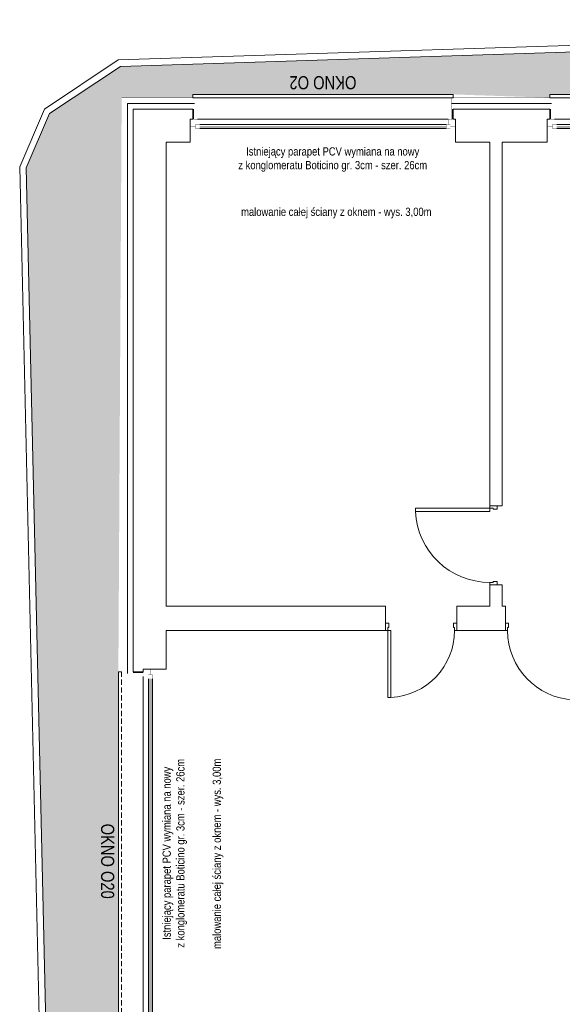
# Model space of a CAD drawing. Header units: millimetres. Extents: x 18880 to 99371, y -5529 to 27899.
# Tile 94 of 161: x 24458 to 25118, y 19063 to 20262. Entities that reach past the tile are written whole.
import ezdxf

# ---------------------------------------------------------------- set-up
doc = ezdxf.new("R2010")
doc.units = ezdxf.units.MM
doc.set_wipeout_variables(frame=1)
doc.linetypes.add('DASHED', pattern=[19.05, 12.7, -6.35])
for name, color, linetype, lineweight in [('AA_HATCH', 251, 'Continuous', 0), ('AA_IZOLACJA', 251, 'Continuous', 0), ('AA_OPIS', 2, 'Continuous', 0), ('AA_WIDOK', 254, 'Continuous', 0), ('Drzwi ArchiCAD_Nr_Pióra__1', 7, 'Continuous', 13), ('Drzwi ArchiCAD_Nr_Pióra__23', 4, 'Continuous', 20), ('Drzwi ArchiCAD_Nr_Pióra__3', 4, 'Continuous', 18), ('K_SCIANY', 90, 'Continuous', 20)]:
    doc.layers.add(name, color=color, linetype=linetype, lineweight=lineweight)
doc.layers.add('Drzwi ArchiCAD', color=7, linetype='Continuous')
doc.layers.add('Okna ArchiCADa', color=7, linetype='Continuous')
doc.styles.add('ARIAL', font='arial.ttf')
doc.styles.add('Arial Narrow', font='txt')
doc.linetypes.add('STYROPIAN', pattern='A,0.000141,[1,styropian.shx,S=1,R=0,X=0,Y=0],-14.102004', length=14.102145)

# ---------------------------------------------------------------- blocks, each defined once
blk = doc.blocks.new('D1 Drzwi proste 12_86')
at = {"layer": 'Drzwi ArchiCAD_Nr_Pióra__1', "linetype": 'Continuous'}
for p, q in [((-450, 0), (-450, -90)), ((450, 0), (450, -90))]:
    blk.add_line(p, q, dxfattribs=at)
at = {"layer": 'Drzwi ArchiCAD_Nr_Pióra__23', "linetype": 'Continuous'}
for p, q in [((-422, 0), (-450, 0)), ((-450, 0), (-450, -90)), ((-422, -40), (-422, 0)), ((450, 0), (422, 0)), ((422, 0), (422, -40)), ((450, -90), (450, 0)), ((-450, -90), (-410, -90)), ((-410, -40), (-422, -40)), ((-410, -90), (-410, -40)), ((422, -40), (410, -40)), ((410, -40), (410, -90)), ((410, -90), (450, -90))]:
    blk.add_line(p, q, dxfattribs=at)
at = {"layer": 'Drzwi ArchiCAD_Nr_Pióra__3', "linetype": 'Continuous'}
for p, q in [((422, 844), (382, 844)), ((382, 844), (382, 0)), ((422, 0), (422, 844)), ((382, 0), (422, 0))]:
    blk.add_line(p, q, dxfattribs=at)
blk.add_arc((422, 0), 844, 92.7165, 180, dxfattribs=at)
blk = doc.blocks.new('D1 Drzwi proste 12_87')
at = {"layer": 'Drzwi ArchiCAD_Nr_Pióra__1', "linetype": 'Continuous'}
for p, q in [((-435, 0), (-435, -90)), ((435, 0), (435, -90))]:
    blk.add_line(p, q, dxfattribs=at)
at = {"layer": 'Drzwi ArchiCAD_Nr_Pióra__23', "linetype": 'Continuous'}
for p, q in [((-407, 0), (-435, 0)), ((-435, 0), (-435, -90)), ((-407, -40), (-407, 0)), ((435, 0), (407, 0)), ((407, 0), (407, -40)), ((435, -90), (435, 0)), ((-435, -90), (-395, -90)), ((-395, -40), (-407, -40)), ((-395, -90), (-395, -40)), ((407, -40), (395, -40)), ((395, -40), (395, -90)), ((395, -90), (435, -90))]:
    blk.add_line(p, q, dxfattribs=at)
at = {"layer": 'Drzwi ArchiCAD_Nr_Pióra__3', "linetype": 'Continuous'}
for p, q in [((407, 814), (367, 814)), ((367, 814), (367, 0)), ((407, 0), (407, 814)), ((367, 0), (407, 0))]:
    blk.add_line(p, q, dxfattribs=at)
blk.add_arc((407, 0), 814, 92.8167, 180, dxfattribs=at)
blk = doc.blocks.new('D1 Drzwi proste 12_93')
at = {"layer": 'Drzwi ArchiCAD_Nr_Pióra__1', "linetype": 'Continuous'}
for p, q in [((-480, 0), (-480, -90)), ((480, 0), (480, -90))]:
    blk.add_line(p, q, dxfattribs=at)
at = {"layer": 'Drzwi ArchiCAD_Nr_Pióra__23', "linetype": 'Continuous'}
for p, q in [((-452, 0), (-480, 0)), ((-480, 0), (-480, -90)), ((-452, -40), (-452, 0)), ((480, 0), (452, 0)), ((452, 0), (452, -40)), ((480, -90), (480, 0)), ((-480, -90), (-440, -90)), ((-440, -40), (-452, -40)), ((-440, -90), (-440, -40)), ((452, -40), (440, -40)), ((440, -40), (440, -90)), ((440, -90), (480, -90))]:
    blk.add_line(p, q, dxfattribs=at)
at = {"layer": 'Drzwi ArchiCAD_Nr_Pióra__3', "linetype": 'Continuous'}
for p, q in [((452, 904), (412, 904)), ((412, 904), (412, 0)), ((452, 0), (452, 904)), ((412, 0), (452, 0))]:
    blk.add_line(p, q, dxfattribs=at)
blk.add_arc((452, 0), 904, 92.536, 180, dxfattribs=at)
blk = doc.blocks.new('O1 rozwierane 12_80')
at = {"layer": 'AA_WIDOK', "color": 4}
blk.add_lwpolyline([(1585, 260), (1585, 300), (-1585, 300), (-1585, 260)], dxfattribs=at)
at = {"layer": 'AA_WIDOK', "linetype": 'DASHED', "ltscale": 0.5}
blk.add_lwpolyline([(1585, 260), (-1585, 260)], dxfattribs=at)
at = {"layer": 'AA_WIDOK', "color": 4, "const_width": 3}
for points in [[(-1615, -90), (-1615, 0)], [(1615, 0), (1615, -90)]]:
    blk.add_lwpolyline(points, dxfattribs=at)
at = {"color": 4}
blk.add_wipeout([(-1500, -115), (-1500, -65), (-1525, -65), (-1525, 0), (1525, 0), (1525, -65), (1500, -65), (1500, -115)], dxfattribs=at).dxf.layer = 'AA_WIDOK'
at = {"layer": 'AA_IZOLACJA', "linetype": 'STYROPIAN', "ltscale": 0.2}
for points in [[(-1575, 120), (-1575, 0)], [(1575, 120), (1575, 0)]]:
    blk.add_lwpolyline(points, dxfattribs=at)
at = {"layer": 'AA_WIDOK', "const_width": 3}
for points in [[(-1565, 260), (-1565, 0)], [(1565, 260), (1565, 0)]]:
    blk.add_lwpolyline(points, dxfattribs=at)
at = {"layer": 'AA_WIDOK', "color": 4, "const_width": 3}
for points in [[(-1615, 0), (-1525, 0)], [(-1525, 0), (-1525, -65)], [(1525, -65), (1525, 0)], [(1525, 0), (1615, 0)], [(-1550, -90), (-1615, -90)], [(-1525, -65), (-1550, -65)], [(-1550, -65), (-1550, -90)], [(-1550, -65), (-1500, -65)], [(-1550, -115), (-1550, -65)], [(-1500, -115), (-1550, -115)], [(-1500, -65), (-1500, -115)], [(1500, -80), (-1500, -80)], [(1500, -90), (-1500, -90)], [(1500, -100), (-1500, -100)], [(1500, -115), (1500, -65)], [(1500, -65), (1550, -65)], [(1550, -115), (1500, -115)], [(1550, -65), (1525, -65)], [(1550, -90), (1550, -65)], [(1550, -65), (1550, -115)], [(1615, -90), (1550, -90)]]:
    blk.add_lwpolyline(points, dxfattribs=at)
at = {"layer": 'AA_WIDOK', "color": 4}
for points in [[(-1525, 0), (1525, 0)], [(1500, -65), (-1500, -65)], [(1500, -115), (-1500, -115)], [(1500, -115), (-1500, -115)]]:
    blk.add_lwpolyline(points, dxfattribs=at)
blk = doc.blocks.new('okno aa')
at = {"layer": 'AA_WIDOK', "color": 4}
blk.add_lwpolyline([(-26, 469), (-30, 469), (-30, 3), (-26, 3)], dxfattribs=at)
at = {"layer": 'AA_WIDOK', "linetype": 'DASHED', "ltscale": 0.5}
blk.add_lwpolyline([(-26, 469), (-26, 3)], dxfattribs=at)
at = {"layer": 'AA_WIDOK', "color": 4, "const_width": 0.3}
for points in [[(0, 472), (9, 472)], [(9, 0), (0, 0)]]:
    blk.add_lwpolyline(points, dxfattribs=at)
at = {"color": 4}
blk.add_wipeout([(11.5, 11.5), (6.5, 11.5), (6.5, 9), (0, 9), (0, 463), (6.5, 463), (6.5, 460.5), (11.5, 460.5)], dxfattribs=at).dxf.layer = 'AA_WIDOK'
at = {"layer": 'AA_IZOLACJA', "linetype": 'STYROPIAN', "ltscale": 0.2}
for points in [[(-12, 468), (0, 468)], [(-12, 4), (0, 4)]]:
    blk.add_lwpolyline(points, dxfattribs=at)
at = {"layer": 'AA_WIDOK', "color": 4, "const_width": 0.3}
for points in [[(0, 463), (0, 472)], [(9, 472), (9, 465.5)], [(6.5, 463), (0, 463)], [(9, 465.5), (6.5, 465.5)], [(6.5, 465.5), (6.5, 463)], [(6.5, 460.5), (6.5, 465.5)], [(6.5, 465.5), (11.5, 465.5)], [(11.5, 460.5), (6.5, 460.5)], [(8, 460.5), (8, 11.5)], [(9, 460.5), (9, 11.5)], [(10, 460.5), (10, 11.5)], [(11.5, 465.5), (11.5, 460.5)], [(0, 0), (0, 9)], [(0, 9), (6.5, 9)], [(6.5, 6.5), (6.5, 11.5)], [(6.5, 11.5), (11.5, 11.5)], [(6.5, 9), (6.5, 6.5)], [(6.5, 6.5), (9, 6.5)], [(11.5, 6.5), (6.5, 6.5)], [(9, 6.5), (9, 0)], [(11.5, 11.5), (11.5, 6.5)]]:
    blk.add_lwpolyline(points, dxfattribs=at)
at = {"layer": 'AA_WIDOK', "const_width": 0.3}
for points in [[(-26, 467), (0, 467)], [(-26, 5), (0, 5)]]:
    blk.add_lwpolyline(points, dxfattribs=at)
at = {"layer": 'AA_WIDOK', "color": 4}
for points in [[(0, 9), (0, 463)], [(6.5, 460.5), (6.5, 11.5)], [(11.5, 460.5), (11.5, 11.5)], [(11.5, 460.5), (11.5, 11.5)]]:
    blk.add_lwpolyline(points, dxfattribs=at)

msp = doc.modelspace()

# ---------------------------------------------------------------- hatches: boundary and pattern name
at = {"layer": 'AA_HATCH'}
h = msp.add_hatch(dxfattribs=at)
h.set_pattern_fill('AR-CONC', color=256, scale=0.1)
h.paths.add_polyline_path([(26104.98355, 20254.33245), (24580.47593, 20205.45549), (24494.34936, 20148.03857), (24465.96863, 20081.8187), (24507.60839, 18259.37583), (25866.01574, 18259.37583), (25866.01574, 17349.37583), (25910.01574, 17349.37583), (25910.01574, 18303.37583), (25857.01574, 18303.37583), (25857.01574, 18299.37583), (25540.01574, 18299.37583), (25430.01574, 18303.3044), (25430.01574, 18299.37583), (25113.01574, 18299.37583), (24997.01574, 18303.30803), (24997.01574, 18299.37583), (24680.01574, 18299.37583), (24582.01574, 18303.37583), (24582.01574, 19002.37583), (24578.01574, 19002.37583), (24578.01574, 19468.37583), (24582.01574, 20167.37583), (24668.51574, 20167.37583), (24668.51574, 20171.37583), (24985.51574, 20171.37583), (25103.01574, 20167.44277), (25103.01574, 20171.37583), (25420.01574, 20171.37583), (25532.01574, 20167.446), (25532.01574, 20171.37583), (25849.01574, 20171.37583), (25975.90845, 20167.43789), (25975.90845, 20173.37583), (26119.90845, 20173.37583), (26119.90845, 20167.37583), (26208.85058, 20167.37583), (26181.8768, 20207.13555)])

# ---------------------------------------------------------------- linework, layer by layer
at = {"layer": 'AA_IZOLACJA', "linetype": 'STYROPIAN', "ltscale": 1.4}
for points in [[(24670.51574, 20160.37583), (24589.01574, 20160.37583), (24589.01574, 19466.37583)], [(25105.01574, 20160.37583), (24983.51574, 20160.37583)]]:
    msp.add_lwpolyline(points, dxfattribs=at)
at = {"layer": 'AA_WIDOK', "const_width": 0.3}
for points in [[(24670.51574, 20167.37583), (24582.01574, 20167.37583), (24582.01574, 19466.37583)], [(25105.01574, 20167.37583), (24983.51574, 20167.37583)]]:
    msp.add_lwpolyline(points, dxfattribs=at)
at = {"layer": 'K_SCIANY'}
for points in [[(24668.51574, 20141.37583), (24668.51574, 20153.37583), (24596.01574, 20153.37583), (24596.01574, 19468.37583), (24608.01574, 19468.37583), (24608.01574, 19471.37583), (24617.01574, 19471.37583), (24636.01574, 19471.37583), (24636.01574, 19518.37583), (24903.01574, 19518.37583), (24903.01574, 19527.37583), (24903.01574, 19548.37583), (24636.01574, 19548.37583), (24636.01574, 20113.37583), (24665.51574, 20113.37583), (24665.51574, 20132.37583), (24665.51574, 20141.37583)], [(25045.01574, 19670.37583), (25045.01574, 20113.37583), (25100.01574, 20113.37583), (25100.01574, 20132.37583), (25100.01574, 20141.37583), (25103.01574, 20141.37583), (25103.01574, 20153.37583), (24985.51574, 20153.37583), (24985.51574, 20141.37583), (24988.51574, 20141.37583), (24988.51574, 20132.37583), (24988.51574, 20113.37583), (25030.01574, 20113.37583), (25030.01574, 19670.37583), (25039.01574, 19670.37583)]]:
    msp.add_lwpolyline(points, close=True, dxfattribs=at)
for points in [[(25030.01574, 19574.37583), (25039.01574, 19574.37583)], [(25030.01574, 19574.37583), (25030.01574, 19548.37583)], [(25039.01574, 19574.37583), (25045.01574, 19574.37583)], [(25045.01574, 19548.37583), (25045.01574, 19574.37583)], [(24990.01574, 19527.37583), (24990.01574, 19548.37583)], [(25030.01574, 19548.37583), (24990.01574, 19548.37583)], [(25049.01574, 19548.37583), (25045.01574, 19548.37583)], [(25049.01574, 19527.37583), (25049.01574, 19548.37583)], [(24990.01574, 19518.37583), (24990.01574, 19527.37583)], [(25049.01574, 19518.37583), (25049.01574, 19527.37583)], [(24990.01574, 19518.37583), (25049.01574, 19518.37583)]]:
    msp.add_lwpolyline(points, dxfattribs=at)

# ---------------------------------------------------------------- block references
at = {"layer": 'Drzwi ArchiCAD', "linetype": 'Continuous', "yscale": 0.1, "zscale": 0.1}
for name, p, xscale, rotation in [('D1 Drzwi proste 12_93', (25030.01574, 19622.37583), 0.1, 90), ('D1 Drzwi proste 12_87', (24946.51574, 19518.37583), 0.1, 180), ('D1 Drzwi proste 12_86', (25094.01574, 19518.37583), -0.1, 180)]:
    msp.add_blockref(name, p, dxfattribs=dict(at, xscale=xscale, rotation=rotation))

# ---------------------------------------------------------------- texts
at = {"layer": 'AA_OPIS'}
for s, insert, char_height, width, attachment_point, rotation, style in [('{\\W0.8;OKNO O2}', (24827.01574, 20177.67345), 16, 300, 2, 180, 'ARIAL'), ('\\pxqc;{\\fArial Narrow|b0|i0|c238|p34;\\C143;\\c14659450;Istniejący parapet PCV wymiana na nowy\\Pz konglomeratu Boticino gr. 3cm - szer. 26cm}', (24631.81859, 19097.25742), 10, 299.9998938, 1, 90, 'Arial Narrow')]:
    msp.add_mtext(s, dxfattribs=dict(at, insert=insert, char_height=char_height, width=width, attachment_point=attachment_point, rotation=rotation, style=style))
at = {"layer": 'AA_OPIS', "insert": (24688.89734, 20106.99242), "char_height": 10, "width": 299.9998938, "attachment_point": 1, "style": 'Arial Narrow'}
msp.add_mtext('\\pxqc;{\\fArial Narrow|b0|i0|c238|p34;\\C143;\\c14659450;Istniejący parapet PCV wymiana na nowy\\Pz konglomeratu Boticino gr. 3cm - szer. 26cm}', dxfattribs=at)
at = {"layer": 'AA_OPIS', "color": 114, "true_color": 0x139b48, "insert": (24693.27907, 20033.46092), "char_height": 10, "width": 299.9998938, "attachment_point": 1, "style": 'Arial Narrow'}
msp.add_mtext('\\pxqc;{\\fArial Narrow|b0|i0|c238|p34;\\C143;\\c14659450;malowanie całej ściany z oknem - wys. 3,00m}', dxfattribs=at)
at = {"layer": 'AA_OPIS', "color": 114, "true_color": 0x139b48, "insert": (24692.80309, 19096.61941), "char_height": 10, "width": 299.9998938, "attachment_point": 1, "rotation": 90, "style": 'Arial Narrow'}
msp.add_mtext('\\pxqc;{\\fArial Narrow|b0|i0|c238|p34;\\C143;\\c14659450;malowanie całej ściany z oknem - wys. 3,00m}', dxfattribs=at)

# ---------------------------------------------------------------- next in the draw order: block references
msp.add_blockref('okno aa', (24608.01574, 18999.37583))
at = {"layer": 'Okna ArchiCADa', "linetype": 'Continuous', "xscale": 0.1, "yscale": 0.1, "zscale": 0.1}
for p in [(24827.01574, 20141.37583), (25261.51574, 20141.37583)]:
    msp.add_blockref('O1 rozwierane 12_80', p, dxfattribs=at)

# ---------------------------------------------------------------- next in the draw order: linework, layer by layer
at = {"layer": 'AA_HATCH'}
for points in [[(26218.51786, 20167.37583), (26187.52992, 20213.05247), (26107.12439, 20262.4052), (24577.93786, 20213.37823), (24487.93306, 20153.37586), (24457.93102, 20083.37307), (24501.19155, 18189.99432)], [(26208.85058, 20167.37583), (26181.8768, 20207.13555), (26104.98355, 20254.33245), (24580.47593, 20205.45549), (24494.34936, 20148.03857), (24465.96863, 20081.8187), (24509.19364, 18189.99432)]]:
    msp.add_lwpolyline(points, dxfattribs=at)

# ---------------------------------------------------------------- next in the draw order: texts
at = {"layer": 'AA_OPIS', "insert": (24572.9566, 19237.6108), "char_height": 16, "width": 300, "attachment_point": 2, "rotation": 270, "style": 'ARIAL'}
msp.add_mtext('{\\W0.8;OKNO O20}', dxfattribs=at)

doc.saveas('drawing.dxf')
